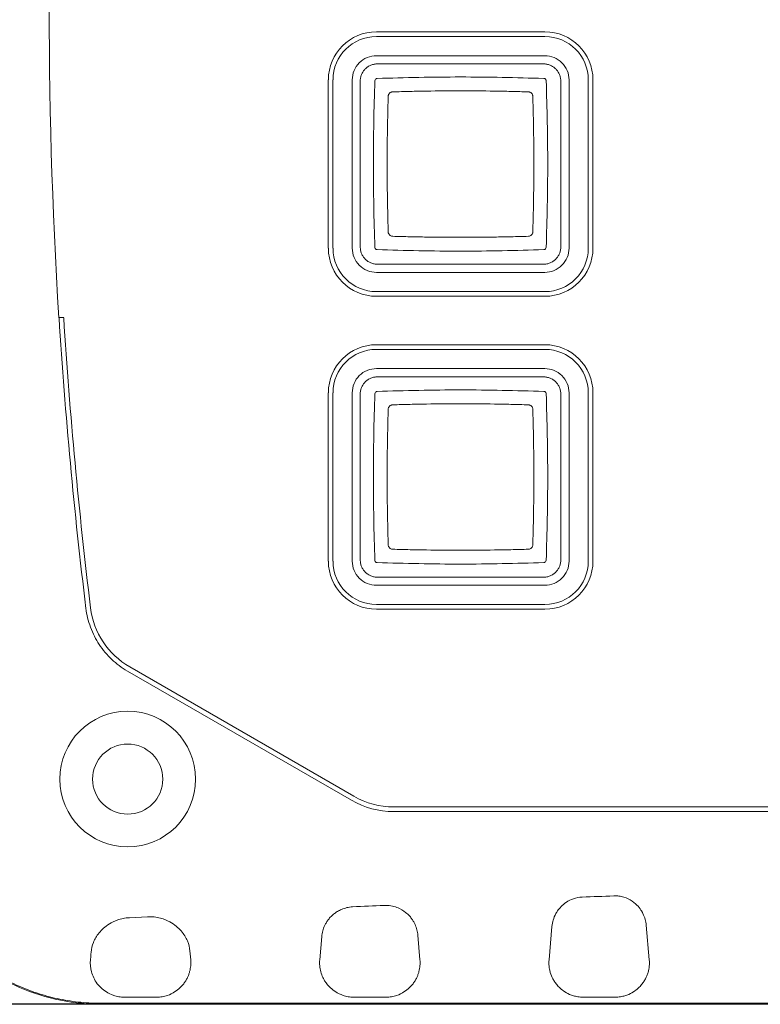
# Model space of a CAD drawing. Header units: inches. Extents: x 0.3 to 21.7, y 0.2 to 16.6.
# Tile 3 of 18: x 4.9 to 6.5, y 9.2 to 11.3. Entities that reach past the tile are written whole.
import ezdxf

# ---------------------------------------------------------------- set-up
doc = ezdxf.new("R2010")
doc.units = ezdxf.units.IN
doc.header["$MEASUREMENT"] = 0
doc.layers.add('DIM', color=176, linetype='Continuous')
doc.styles.add('SLDTEXTSTYLE0', font='TXT', dxfattribs={"width": 0.605})
doc.dimstyles.new('SLDDIMSTYLE0', dxfattribs={"dimtxt": 0.125, "dimasz": 0.118, "dimexe": 0, "dimexo": 0.0625, "dimgap": 0.03125, "dimtad": 0, "dimtih": 1, "dimtoh": 1, "dimdec": 3, "dimrnd": 1e-09, "dimzin": 12, "dimdsep": 46, "dimtxsty": 'SLDTEXTSTYLE0', "dimsah": 1, "dimcen": 0.09, "dimadec": 0, "dimazin": 0, "dimtfac": 1, "dimtdec": 3, "dimtofl": 0, "dimtmove": 0, "dimatfit": 3, "dimfxl": 0, "dimtolj": 1, "dimtzin": 12, "dimarcsym": 0})

# ---------------------------------------------------------------- blocks, each defined once
blk = doc.blocks.new('*D4')
at = {"layer": 'DIM'}
for p, q in [((8.4707, 13.5042), (3.3801, 13.5042)), ((3.4101, 13.5042), (3.4101, 11.4692)), ((3.4101, 9.2425), (3.4101, 11.2775)), ((8.5181, 9.2425), (3.3801, 9.2425))]:
    blk.add_line(p, q, dxfattribs=at)
for points in [[(3.4101, 13.5042), (3.3786, 13.3862), (3.4416, 13.3862)], [(3.4101, 9.2425), (3.4416, 9.3605), (3.3786, 9.3605)]]:
    blk.add_solid(points, dxfattribs=at)
at = {"layer": 'DIM', "insert": (3.1953, 11.4386), "char_height": 0.125, "attachment_point": 1, "style": 'SLDTEXTSTYLE0'}
blk.add_mtext('4.262', dxfattribs=at)

msp = doc.modelspace()

# ---------------------------------------------------------------- linework, layer by layer
at = {"color": 7, "linetype": 'Continuous', "lineweight": 15}
for p, q in [((5.6521, 11.3216), (6.0121, 11.3216)), ((5.6521, 11.3116), (6.0121, 11.3116)), ((6.0121, 11.2705), (5.6521, 11.2705)), ((5.6546, 11.253), (6.009, 11.253)), ((5.5493, 10.8588), (5.5493, 11.2188)), ((5.5593, 10.8588), (5.5593, 11.2188)), ((5.6004, 11.2188), (5.6004, 10.8588)), ((5.6175, 10.8617), (5.6175, 11.2159)), ((6.0461, 11.2159), (6.0461, 10.8617)), ((6.0638, 10.8588), (6.0638, 11.2188)), ((6.1048, 11.2188), (6.1048, 10.8588)), ((6.1148, 11.2188), (6.1148, 10.8588)), ((6.009, 10.8246), (5.6546, 10.8246)), ((5.6521, 10.8071), (6.0121, 10.8071)), ((6.0121, 10.7661), (5.6521, 10.7661)), ((6.0121, 10.7561), (5.6521, 10.7561)), ((4.9735, 10.7104), (4.9839, 10.7104)), ((5.6521, 10.6526), (6.0121, 10.6526)), ((5.6521, 10.6426), (6.0121, 10.6426)), ((6.0121, 10.6015), (5.6521, 10.6015)), ((5.6546, 10.5839), (6.009, 10.5839)), ((5.5493, 10.1898), (5.5493, 10.5498)), ((5.5593, 10.1898), (5.5593, 10.5498)), ((5.6004, 10.5498), (5.6004, 10.1898)), ((6.0638, 10.1898), (6.0638, 10.5498)), ((6.1048, 10.5498), (6.1048, 10.1898)), ((6.1148, 10.5498), (6.1148, 10.1898)), ((5.6175, 10.1926), (5.6175, 10.5467)), ((6.0461, 10.5467), (6.0461, 10.1926)), ((6.009, 10.1554), (5.6546, 10.1554)), ((5.6521, 10.1381), (6.0121, 10.1381)), ((6.0121, 10.0971), (5.6521, 10.0971)), ((6.0121, 10.0871), (5.6521, 10.0871)), ((5.1249, 9.9636), (5.6038, 9.6871)), ((5.1199, 9.9549), (5.5988, 9.6784)), ((5.6888, 9.6643), (11.4674, 9.6643)), ((5.6888, 9.6543), (11.4674, 9.6543)), ((5.1242, 9.4275), (5.1629, 9.4295)), ((6.2288, 9.4113), (6.2352, 9.3375)), ((5.7406, 9.3903), (5.7452, 9.3375)), ((5.2536, 9.3564), (5.2552, 9.3375)), ((5.1821, 9.2575), (5.1141, 9.2575)), ((5.6721, 9.2575), (5.6041, 9.2575)), ((6.1621, 9.2575), (6.0941, 9.2575))]:
    msp.add_line(p, q, dxfattribs=at)
at = {"color": 7, "linetype": 'Continuous', "lineweight": 15, "flags": 128}
for points in [[(6.0209, 9.3375), (6.024, 9.3731), (6.0271, 9.4086)], [(5.5309, 9.3375), (5.5331, 9.3623), (5.5352, 9.387)], [(5.0409, 9.3375), (5.0415, 9.3446), (5.0419, 9.3492), (5.0423, 9.3538)]]:
    msp.add_lwpolyline(points, dxfattribs=at)
at = {"color": 7, "linetype": 'Continuous', "lineweight": 15}
msp.add_circle((5.1206, 9.7238), 0.075, dxfattribs=at)
for centre, radius, start, end in [((15.5341, 11.3733), 10.5813, 175.94864, 183.59202), ((5.6521, 11.2188), 0.1027, 90, 180), ((5.6521, 11.2188), 0.0927, 90, 180), ((6.0121, 11.2188), 0.1027, 0, 90), ((6.0121, 11.2188), 0.0927, 0, 90), ((5.6521, 10.8588), 0.1027, 180, 270), ((5.6521, 10.8588), 0.0927, 180, 270), ((6.0121, 10.8588), 0.0927, 270, 360), ((6.0121, 10.8588), 0.1027, 270, 360), ((15.5341, 11.3733), 10.581, 183.59214, 186.97251), ((15.5341, 11.3733), 10.571, 183.59554, 186.97251), ((5.6521, 10.5498), 0.1027, 90, 180), ((6.0121, 10.5498), 0.1027, 0, 90), ((5.6521, 10.5498), 0.0927, 90, 180), ((6.0121, 10.5498), 0.0927, 0, 90), ((5.6521, 10.1898), 0.1027, 180, 270), ((5.6521, 10.1898), 0.0927, 180, 270), ((6.0121, 10.1898), 0.0927, 270, 360), ((6.0121, 10.1898), 0.1027, 270, 360), ((5.2099, 10.1107), 0.1699, 186.9703, 240.002), ((5.1206, 9.7238), 0.145, 0, 180), ((5.1206, 9.7238), 0.145, 180, 270), ((5.1206, 9.7238), 0.145, 270, 0), ((5.6888, 9.8342), 0.1699, 239.9997, 270.0003), ((5.661, 9.6311), 0.1775, 272.5239, 272.6189)]:
    msp.add_arc(centre, radius, start, end, dxfattribs=at)
msp.add_ellipse((5.6888, 9.8345), major_axis=(-0.0466, -0.174), ratio=0.999347, start_param=6.021549, end_param=6.544821, dxfattribs=at)
for points, knots in [([(8.5781, 9.2425), (7.5992, 9.2425), (6.6204, 9.2425), (5.5192, 9.2425), (5.3969, 9.2425), (5.2134, 9.2425), (5.1522, 9.2425), (5.0757, 9.2425), (5.0604, 9.2423), (5.0298, 9.2435), (5.0146, 9.2449), (4.9695, 9.2514), (4.9395, 9.2591), (4.8822, 9.2803), (4.855, 9.2938), (4.8036, 9.3263), (4.7792, 9.3456), (4.7141, 9.4095), (4.6796, 9.4618), (4.6463, 9.5467), (4.6385, 9.5767), (4.6279, 9.637), (4.6227, 9.6671), (4.6076, 9.7576), (4.598, 9.8181), (4.5531, 10.1207), (4.5259, 10.3636), (4.489, 10.851), (4.4793, 11.0958), (4.4777, 11.5844), (4.4858, 11.8284), (4.5194, 12.3159), (4.545, 12.5595), (4.588, 12.8624), (4.5972, 12.9229), (4.6117, 13.0135), (4.6167, 13.0437), (4.6243, 13.0889), (4.6269, 13.104), (4.6322, 13.1341), (4.6346, 13.1492), (4.6446, 13.1943), (4.6545, 13.2237), (4.68, 13.2792), (4.6957, 13.3056), (4.7328, 13.355), (4.7536, 13.3773), (4.7997, 13.4174), (4.8253, 13.4353), (4.9056, 13.4796), (4.9657, 13.4978), (5.0427, 13.504), (5.0581, 13.5042), (5.0889, 13.5042), (5.1042, 13.5042), (5.1503, 13.5042), (5.1811, 13.5042), (5.3347, 13.5042), (5.4576, 13.5042), (6.5639, 13.5042), (7.5473, 13.5042), (8.5307, 13.5042)], [0, 0, 0, 0, 0.125, 0.125, 0.140625, 0.140625, 0.1484375, 0.1484375, 0.1503906, 0.1503906, 0.1523438, 0.1523438, 0.15625, 0.15625, 0.1601562, 0.1601562, 0.1640625, 0.1640625, 0.171875, 0.171875, 0.1757812, 0.1757812, 0.1796875, 0.1796875, 0.1875, 0.1875, 0.21875, 0.21875, 0.25, 0.25, 0.28125, 0.28125, 0.3125, 0.3125, 0.3203125, 0.3203125, 0.3242188, 0.3242188, 0.3261719, 0.3261719, 0.328125, 0.328125, 0.3320312, 0.3320312, 0.3359375, 0.3359375, 0.3398438, 0.3398438, 0.34375, 0.34375, 0.3515625, 0.3515625, 0.3535156, 0.3535156, 0.3554688, 0.3554688, 0.359375, 0.359375, 0.375, 0.375, 0.5, 0.5, 0.5, 0.5]), ([(8.5781, 9.2446), (7.6019, 9.2446), (6.6257, 9.2446), (5.5275, 9.2446), (5.3444, 9.2446), (5.1614, 9.2446), (5.0928, 9.2446), (5.0851, 9.2446), (5.0737, 9.2446), (5.0699, 9.2446), (5.0622, 9.2446), (5.0584, 9.2446), (5.0394, 9.245), (5.0243, 9.246), (4.9942, 9.2497), (4.9793, 9.2523), (4.9496, 9.2592), (4.9347, 9.2635), (4.9058, 9.2735), (4.8918, 9.2793), (4.8644, 9.2921), (4.851, 9.2993), (4.8251, 9.3149), (4.8125, 9.3235), (4.7882, 9.342), (4.7764, 9.352), (4.7431, 9.3833), (4.7234, 9.4064), (4.6973, 9.4441), (4.6892, 9.4573), (4.6747, 9.4841), (4.6681, 9.4978), (4.6565, 9.5259), (4.6516, 9.5402), (4.6431, 9.5695), (4.6396, 9.5845), (4.6352, 9.6071), (4.6339, 9.6147), (4.6313, 9.6298), (4.6274, 9.6525), (4.6235, 9.6752), (4.6108, 9.7508), (4.6012, 9.8114), (4.574, 9.9935), (4.5581, 10.1153), (4.5306, 10.3592), (4.5192, 10.4811), (4.4913, 10.8469), (4.4816, 11.0908), (4.4797, 11.5787), (4.4876, 11.8228), (4.5127, 12.1889), (4.5232, 12.3109), (4.5488, 12.5551), (4.5639, 12.677), (4.5897, 12.8593), (4.5988, 12.92), (4.6134, 13.0109), (4.6209, 13.0564), (4.6287, 13.1017), (4.6326, 13.1244), (4.6339, 13.132), (4.6359, 13.1433), (4.6366, 13.1471), (4.638, 13.1546), (4.6388, 13.1583), (4.6428, 13.177), (4.6469, 13.1916), (4.6564, 13.2205), (4.6619, 13.2346), (4.6745, 13.2624), (4.6817, 13.2761), (4.6972, 13.3025), (4.7056, 13.3152), (4.7237, 13.3395), (4.7334, 13.3512), (4.754, 13.3736), (4.765, 13.3844), (4.7881, 13.4046), (4.8, 13.4141), (4.8249, 13.4316), (4.8377, 13.4397), (4.8775, 13.4619), (4.9061, 13.4741), (4.9643, 13.4919), (4.9941, 13.4978), (5.0323, 13.5011), (5.04, 13.5015), (5.0554, 13.502), (5.0631, 13.502), (5.0862, 13.5021), (5.1015, 13.5021), (5.1477, 13.5021), (5.1784, 13.5021), (5.3322, 13.5021), (6.4394, 13.5021), (7.5465, 13.5021), (8.5307, 13.5021)], [0, 0, 0, 0, 0.25, 0.25, 0.28125, 0.296875, 0.296875, 0.298828, 0.298828, 0.299805, 0.299805, 0.300781, 0.300781, 0.304688, 0.304688, 0.308594, 0.308594, 0.3125, 0.3125, 0.316406, 0.316406, 0.320313, 0.320313, 0.324219, 0.324219, 0.328125, 0.328125, 0.335938, 0.335938, 0.339844, 0.339844, 0.34375, 0.34375, 0.347656, 0.347656, 0.351563, 0.351563, 0.353516, 0.353516, 0.355469, 0.359375, 0.359375, 0.375, 0.375, 0.40625, 0.40625, 0.4375, 0.4375, 0.5, 0.5, 0.5625, 0.5625, 0.59375, 0.59375, 0.625, 0.625, 0.640625, 0.640625, 0.648438, 0.652344, 0.652344, 0.654297, 0.654297, 0.655273, 0.655273, 0.65625, 0.65625, 0.660156, 0.660156, 0.664063, 0.664063, 0.667969, 0.667969, 0.671875, 0.671875, 0.675781, 0.675781, 0.679688, 0.679688, 0.683594, 0.683594, 0.6875, 0.6875, 0.695313, 0.695313, 0.703125, 0.703125, 0.705078, 0.705078, 0.707031, 0.707031, 0.710938, 0.710938, 0.71875, 0.71875, 0.75, 1, 1, 1, 1]), ([(5.6521, 11.2705), (5.6453, 11.2705), (5.6385, 11.2692), (5.626, 11.264), (5.6203, 11.2602), (5.6107, 11.2506), (5.6069, 11.2449), (5.6017, 11.2324), (5.6004, 11.2256), (5.6004, 11.2188)], [0, 0, 0, 0, 0.25, 0.25, 0.5, 0.5, 0.75, 0.75, 1, 1, 1, 1]), ([(6.0638, 11.2188), (6.0638, 11.2256), (6.0624, 11.2324), (6.0572, 11.2449), (6.0534, 11.2506), (6.0438, 11.2602), (6.0381, 11.264), (6.0256, 11.2692), (6.0188, 11.2705), (6.0121, 11.2705)], [0, 0, 0, 0, 0.25, 0.25, 0.5, 0.5, 0.75, 0.75, 1, 1, 1, 1]), ([(5.6175, 11.2159), (5.6175, 11.2171), (5.6176, 11.2195), (5.6181, 11.2231), (5.619, 11.2267), (5.6207, 11.2312), (5.6235, 11.2366), (5.6282, 11.2423), (5.6338, 11.247), (5.6403, 11.2504), (5.6473, 11.2526), (5.6522, 11.2529), (5.6546, 11.253)], [0, 0, 0, 0, 0.0629278, 0.1252031, 0.1874309, 0.2502177, 0.3749935, 0.5001464, 0.6249222, 0.7500751, 0.8747544, 1, 1, 1, 1]), ([(6.009, 11.253), (6.0102, 11.253), (6.0126, 11.2529), (6.0162, 11.2524), (6.0198, 11.2515), (6.0243, 11.2498), (6.0297, 11.247), (6.0354, 11.2423), (6.04, 11.2366), (6.0435, 11.2302), (6.0457, 11.2232), (6.046, 11.2183), (6.0461, 11.2159)], [0, 0, 0, 0, 0.062928, 0.125203, 0.187431, 0.250218, 0.374994, 0.500146, 0.624922, 0.750075, 0.874754, 1, 1, 1, 1]), ([(5.6526, 11.2216), (5.6517, 11.2214), (5.6509, 11.2209), (5.6502, 11.2203), (5.6493, 11.2193), (5.6487, 11.2181), (5.6487, 11.2168)], [0, 0, 0, 0, 0.000068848, 0.000068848, 0.000068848, 0.000164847, 0.000164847, 0.000164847, 0.000164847]), ([(6.0099, 11.2218), (5.9506, 11.2236), (5.8912, 11.225), (5.7724, 11.225), (5.713, 11.2236), (5.6537, 11.2218)], [0, 0, 0, 0, 0.5, 0.5, 1, 1, 1, 1]), ([(6.0147, 11.2179), (6.0145, 11.2188), (6.014, 11.2196), (6.0134, 11.2203), (6.0124, 11.2212), (6.0112, 11.2218), (6.0099, 11.2218)], [0, 0, 0, 0, 0.0000688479, 0.0000688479, 0.0000688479, 0.000164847, 0.000164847, 0.000164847, 0.000164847]), ([(5.6487, 11.2168), (5.6469, 11.1576), (5.6455, 11.0982), (5.6455, 10.9794), (5.6469, 10.92), (5.6487, 10.8608)], [0, 0, 0, 0, 0.5, 0.5, 1, 1, 1, 1]), ([(6.0149, 10.8608), (6.0167, 10.92), (6.0181, 10.9794), (6.0181, 11.0982), (6.0167, 11.1576), (6.0149, 11.2168)], [0, 0, 0, 0, 0.5, 0.5, 1, 1, 1, 1]), ([(5.6773, 10.8939), (5.677, 10.9063), (5.6763, 10.9304), (5.6754, 10.9787), (5.6748, 11.0388), (5.6754, 11.0989), (5.6763, 11.1472), (5.677, 11.1713), (5.6773, 11.1836)], [0, 0, 0, 0, 0.127966, 0.250005, 0.5, 0.749995, 0.872055, 1, 1, 1, 1]), ([(5.6868, 11.1932), (5.6862, 11.1932), (5.685, 11.1931), (5.6826, 11.1923), (5.68, 11.1905), (5.6782, 11.1879), (5.6774, 11.1855), (5.6773, 11.1843), (5.6773, 11.1836)], [0, 0, 0, 0, 0.125558, 0.251051, 0.500205, 0.749451, 0.874693, 1, 1, 1, 1]), ([(5.6868, 11.1932), (5.6992, 11.1935), (5.7233, 11.1942), (5.7716, 11.1951), (5.8318, 11.1957), (5.8919, 11.1951), (5.9402, 11.1942), (5.9644, 11.1935), (5.9767, 11.1932)], [0, 0, 0, 0, 0.127943, 0.250005, 0.5, 0.749995, 0.872051, 1, 1, 1, 1]), ([(5.9863, 11.1836), (5.9862, 11.1843), (5.9861, 11.1855), (5.9854, 11.1879), (5.9836, 11.1905), (5.981, 11.1923), (5.9786, 11.1931), (5.9773, 11.1932), (5.9767, 11.1932)], [0, 0, 0, 0, 0.1255578, 0.2510509, 0.5002045, 0.749451, 0.8746933, 1, 1, 1, 1]), ([(5.9863, 11.1836), (5.9866, 11.1713), (5.9872, 11.1472), (5.9882, 11.0989), (5.9888, 11.0388), (5.9882, 10.9787), (5.9872, 10.9304), (5.9866, 10.9063), (5.9863, 10.8939)], [0, 0, 0, 0, 0.127941, 0.250005, 0.5, 0.749995, 0.872047, 1, 1, 1, 1]), ([(5.6773, 10.8939), (5.6773, 10.8933), (5.6774, 10.8921), (5.6782, 10.8897), (5.68, 10.8871), (5.6826, 10.8853), (5.685, 10.8845), (5.6862, 10.8844), (5.6869, 10.8844)], [0, 0, 0, 0, 0.125558, 0.251051, 0.500205, 0.749451, 0.874693, 1, 1, 1, 1]), ([(5.9767, 10.8844), (5.9644, 10.884), (5.9402, 10.8834), (5.8919, 10.8825), (5.8318, 10.8819), (5.7716, 10.8825), (5.7233, 10.8834), (5.6992, 10.884), (5.6869, 10.8844)], [0, 0, 0, 0, 0.127946, 0.250005, 0.5, 0.749995, 0.872034, 1, 1, 1, 1]), ([(5.9767, 10.8844), (5.9773, 10.8844), (5.9786, 10.8845), (5.981, 10.8853), (5.9836, 10.8871), (5.9854, 10.8897), (5.9861, 10.8921), (5.9862, 10.8933), (5.9863, 10.8939)], [0, 0, 0, 0, 0.125307, 0.250549, 0.499795, 0.748949, 0.874442, 1, 1, 1, 1]), ([(5.6004, 10.8588), (5.6004, 10.8521), (5.6017, 10.8453), (5.6069, 10.8328), (5.6107, 10.8271), (5.6203, 10.8175), (5.626, 10.8137), (5.6385, 10.8085), (5.6453, 10.8071), (5.6521, 10.8071)], [0, 0, 0, 0, 0.25, 0.25, 0.5, 0.5, 0.75, 0.75, 1, 1, 1, 1]), ([(5.6546, 10.8246), (5.6534, 10.8246), (5.651, 10.8247), (5.6474, 10.8252), (5.6438, 10.8261), (5.6393, 10.8277), (5.6338, 10.8306), (5.6282, 10.8353), (5.6235, 10.8409), (5.6201, 10.8474), (5.6179, 10.8544), (5.6176, 10.8593), (5.6175, 10.8617)], [0, 0, 0, 0, 0.062928, 0.125203, 0.187431, 0.250218, 0.374994, 0.500146, 0.624922, 0.750075, 0.874754, 1, 1, 1, 1]), ([(5.6488, 10.8597), (5.6491, 10.8588), (5.6496, 10.858), (5.6502, 10.8573), (5.6511, 10.8564), (5.6524, 10.8558), (5.6537, 10.8558)], [0, 0, 0, 0, 0.0000688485, 0.0000688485, 0.0000688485, 0.000164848, 0.000164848, 0.000164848, 0.000164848]), ([(5.6537, 10.8558), (5.713, 10.854), (5.7724, 10.8526), (5.8912, 10.8526), (5.9506, 10.854), (6.0099, 10.8558)], [0, 0, 0, 0, 0.5, 0.5, 1, 1, 1, 1]), ([(6.0461, 10.8617), (6.0461, 10.8605), (6.046, 10.858), (6.0454, 10.8544), (6.0446, 10.8509), (6.0429, 10.8463), (6.04, 10.8409), (6.0354, 10.8353), (6.0297, 10.8306), (6.0233, 10.8272), (6.0163, 10.825), (6.0114, 10.8247), (6.009, 10.8246)], [0, 0, 0, 0, 0.062928, 0.125203, 0.187431, 0.250218, 0.374994, 0.500146, 0.624922, 0.750075, 0.874754, 1, 1, 1, 1]), ([(6.011, 10.8559), (6.0119, 10.8562), (6.0127, 10.8566), (6.0134, 10.8573), (6.0143, 10.8582), (6.0148, 10.8595), (6.0149, 10.8608)], [0, 0, 0, 0, 0.0000688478, 0.0000688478, 0.0000688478, 0.000164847, 0.000164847, 0.000164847, 0.000164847]), ([(6.0121, 10.8071), (6.0188, 10.8071), (6.0256, 10.8085), (6.0381, 10.8137), (6.0438, 10.8175), (6.0534, 10.8271), (6.0572, 10.8328), (6.0624, 10.8453), (6.0638, 10.8521), (6.0638, 10.8588)], [0, 0, 0, 0, 0.25, 0.25, 0.5, 0.5, 0.75, 0.75, 1, 1, 1, 1]), ([(5.6521, 10.6015), (5.6453, 10.6015), (5.6385, 10.6002), (5.626, 10.595), (5.6203, 10.5912), (5.6107, 10.5816), (5.6069, 10.5759), (5.6017, 10.5634), (5.6004, 10.5566), (5.6004, 10.5498)], [0, 0, 0, 0, 0.25, 0.25, 0.5, 0.5, 0.75, 0.75, 1, 1, 1, 1]), ([(6.0638, 10.5498), (6.0638, 10.5566), (6.0624, 10.5634), (6.0572, 10.5759), (6.0534, 10.5816), (6.0438, 10.5912), (6.0381, 10.595), (6.0256, 10.6002), (6.0188, 10.6015), (6.0121, 10.6015)], [0, 0, 0, 0, 0.25, 0.25, 0.5, 0.5, 0.75, 0.75, 1, 1, 1, 1]), ([(5.6175, 10.5467), (5.6175, 10.548), (5.6176, 10.5504), (5.6181, 10.554), (5.619, 10.5575), (5.6207, 10.5621), (5.6235, 10.5675), (5.6282, 10.5732), (5.6338, 10.5778), (5.6403, 10.5813), (5.6473, 10.5835), (5.6522, 10.5838), (5.6546, 10.5839)], [0, 0, 0, 0, 0.062928, 0.125203, 0.187431, 0.250218, 0.374994, 0.500146, 0.624922, 0.750075, 0.874754, 1, 1, 1, 1]), ([(6.009, 10.5839), (6.0102, 10.5839), (6.0126, 10.5838), (6.0162, 10.5832), (6.0198, 10.5823), (6.0243, 10.5807), (6.0297, 10.5778), (6.0354, 10.5732), (6.04, 10.5675), (6.0435, 10.5611), (6.0457, 10.554), (6.046, 10.5492), (6.0461, 10.5467)], [0, 0, 0, 0, 0.062928, 0.125203, 0.187431, 0.250218, 0.374994, 0.500146, 0.624922, 0.750075, 0.874754, 1, 1, 1, 1]), ([(5.6487, 10.5477), (5.6469, 10.4884), (5.6455, 10.429), (5.6455, 10.3103), (5.6469, 10.2509), (5.6487, 10.1917)], [0, 0, 0, 0, 0.5, 0.5, 1, 1, 1, 1]), ([(5.6526, 10.5525), (5.6517, 10.5523), (5.6509, 10.5518), (5.6502, 10.5511), (5.6493, 10.5502), (5.6487, 10.5489), (5.6487, 10.5477)], [0, 0, 0, 0, 0.0000688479, 0.0000688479, 0.0000688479, 0.000164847, 0.000164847, 0.000164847, 0.000164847]), ([(6.0099, 10.5527), (5.9506, 10.5545), (5.8912, 10.5559), (5.7724, 10.5559), (5.713, 10.5545), (5.6537, 10.5527)], [0, 0, 0, 0, 0.5, 0.5, 1, 1, 1, 1]), ([(6.0147, 10.5488), (6.0145, 10.5496), (6.014, 10.5505), (6.0134, 10.5512), (6.0124, 10.5521), (6.0112, 10.5526), (6.0099, 10.5527)], [0, 0, 0, 0, 0.0000688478, 0.0000688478, 0.0000688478, 0.000164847, 0.000164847, 0.000164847, 0.000164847]), ([(6.0149, 10.1917), (6.0167, 10.2509), (6.0181, 10.3103), (6.0181, 10.429), (6.0167, 10.4884), (6.0149, 10.5477)], [0, 0, 0, 0, 0.5, 0.5, 1, 1, 1, 1]), ([(5.6868, 10.5241), (5.6992, 10.5244), (5.7233, 10.525), (5.7716, 10.526), (5.8318, 10.5266), (5.8919, 10.526), (5.9402, 10.525), (5.9644, 10.5244), (5.9767, 10.5241)], [0, 0, 0, 0, 0.127942, 0.250005, 0.5, 0.749995, 0.872046, 1, 1, 1, 1]), ([(5.6773, 10.2248), (5.677, 10.2372), (5.6763, 10.2613), (5.6754, 10.3096), (5.6748, 10.3697), (5.6754, 10.4298), (5.6763, 10.4781), (5.677, 10.5022), (5.6773, 10.5145)], [0, 0, 0, 0, 0.127942, 0.250005, 0.5, 0.749995, 0.872052, 1, 1, 1, 1]), ([(5.6868, 10.5241), (5.6862, 10.524), (5.685, 10.5239), (5.6826, 10.5231), (5.68, 10.5214), (5.6782, 10.5187), (5.6774, 10.5164), (5.6773, 10.5151), (5.6773, 10.5145)], [0, 0, 0, 0, 0.125558, 0.251051, 0.500205, 0.749451, 0.874693, 1, 1, 1, 1]), ([(5.9863, 10.5145), (5.9862, 10.5151), (5.9861, 10.5164), (5.9854, 10.5188), (5.9836, 10.5214), (5.981, 10.5231), (5.9786, 10.5239), (5.9773, 10.524), (5.9767, 10.5241)], [0, 0, 0, 0, 0.125558, 0.251051, 0.500205, 0.749451, 0.874693, 1, 1, 1, 1]), ([(5.9863, 10.5145), (5.9866, 10.5022), (5.9872, 10.4781), (5.9882, 10.4298), (5.9888, 10.3697), (5.9882, 10.3096), (5.9872, 10.2613), (5.9866, 10.2372), (5.9863, 10.2248)], [0, 0, 0, 0, 0.127945, 0.250005, 0.5, 0.749995, 0.872035, 1, 1, 1, 1]), ([(5.6773, 10.2248), (5.6773, 10.2242), (5.6774, 10.2229), (5.6782, 10.2206), (5.68, 10.2179), (5.6826, 10.2162), (5.685, 10.2154), (5.6862, 10.2153), (5.6868, 10.2152)], [0, 0, 0, 0, 0.125558, 0.251051, 0.500205, 0.749451, 0.874693, 1, 1, 1, 1]), ([(5.9767, 10.2152), (5.9644, 10.2149), (5.9402, 10.2143), (5.8919, 10.2134), (5.8318, 10.2128), (5.7716, 10.2134), (5.7233, 10.2143), (5.6992, 10.2149), (5.6868, 10.2152)], [0, 0, 0, 0, 0.1279667, 0.2500052, 0.5000004, 0.7499951, 0.8720536, 1, 1, 1, 1]), ([(5.9767, 10.2152), (5.9773, 10.2153), (5.9786, 10.2154), (5.981, 10.2162), (5.9836, 10.2179), (5.9854, 10.2206), (5.9861, 10.2229), (5.9862, 10.2242), (5.9863, 10.2248)], [0, 0, 0, 0, 0.125307, 0.250549, 0.499795, 0.748949, 0.874442, 1, 1, 1, 1]), ([(5.6004, 10.1898), (5.6004, 10.1831), (5.6017, 10.1763), (5.6069, 10.1638), (5.6107, 10.1581), (5.6203, 10.1485), (5.626, 10.1447), (5.6385, 10.1395), (5.6453, 10.1381), (5.6521, 10.1381)], [0, 0, 0, 0, 0.25, 0.25, 0.5, 0.5, 0.75, 0.75, 1, 1, 1, 1]), ([(5.6546, 10.1554), (5.6534, 10.1555), (5.651, 10.1555), (5.6474, 10.1561), (5.6438, 10.157), (5.6393, 10.1586), (5.6338, 10.1615), (5.6282, 10.1661), (5.6235, 10.1718), (5.6201, 10.1783), (5.6179, 10.1853), (5.6176, 10.1901), (5.6175, 10.1926)], [0, 0, 0, 0, 0.062928, 0.125203, 0.187431, 0.250218, 0.374994, 0.500146, 0.624922, 0.750075, 0.874754, 1, 1, 1, 1]), ([(5.6488, 10.1906), (5.6491, 10.1897), (5.6496, 10.1888), (5.6502, 10.1882), (5.6511, 10.1873), (5.6524, 10.1867), (5.6537, 10.1867)], [0, 0, 0, 0, 0.000068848, 0.000068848, 0.000068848, 0.000164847, 0.000164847, 0.000164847, 0.000164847]), ([(6.0461, 10.1926), (6.0461, 10.1914), (6.046, 10.1889), (6.0454, 10.1853), (6.0446, 10.1818), (6.0429, 10.1772), (6.04, 10.1718), (6.0354, 10.1662), (6.0297, 10.1615), (6.0233, 10.1581), (6.0163, 10.1558), (6.0114, 10.1556), (6.009, 10.1554)], [0, 0, 0, 0, 0.062928, 0.125203, 0.187431, 0.250218, 0.374994, 0.500146, 0.624922, 0.750075, 0.874754, 1, 1, 1, 1]), ([(6.011, 10.1868), (6.0119, 10.187), (6.0127, 10.1875), (6.0134, 10.1882), (6.0143, 10.1891), (6.0148, 10.1904), (6.0149, 10.1917)], [0, 0, 0, 0, 0.0000688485, 0.0000688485, 0.0000688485, 0.000164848, 0.000164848, 0.000164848, 0.000164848]), ([(6.0121, 10.1381), (6.0188, 10.1381), (6.0256, 10.1395), (6.0381, 10.1447), (6.0438, 10.1485), (6.0534, 10.1581), (6.0572, 10.1638), (6.0624, 10.1763), (6.0638, 10.1831), (6.0638, 10.1898)], [0, 0, 0, 0, 0.25, 0.25, 0.5, 0.5, 0.75, 0.75, 1, 1, 1, 1]), ([(5.6537, 10.1867), (5.713, 10.1849), (5.7724, 10.1835), (5.8912, 10.1835), (5.9506, 10.1849), (6.0099, 10.1867)], [0, 0, 0, 0, 0.5, 0.5, 1, 1, 1, 1]), ([(5.0313, 10.0889), (5.033, 10.075), (5.0363, 10.0615), (5.046, 10.0353), (5.0523, 10.0229), (5.0675, 9.9999), (5.0766, 9.9891), (5.0967, 9.9702), (5.1078, 9.9619), (5.1199, 9.9549)], [0, 0, 0, 0, 0.25, 0.25, 0.5, 0.5, 0.75, 0.75, 1, 1, 1, 1]), ([(6.1596, 9.4741), (6.1632, 9.4742), (6.1668, 9.4741), (6.1738, 9.4732), (6.1773, 9.4724), (6.1873, 9.4694), (6.1934, 9.4664), (6.2037, 9.4594), (6.2079, 9.4555), (6.2145, 9.448), (6.217, 9.4443), (6.2189, 9.4412)], [0, 0, 0, 0, 0.125, 0.125, 0.25, 0.25, 0.5, 0.5, 0.75, 0.75, 1, 1, 1, 1]), ([(5.6691, 9.4537), (5.6696, 9.4538), (5.6702, 9.4538), (5.6708, 9.4538), (5.6714, 9.4538), (5.6719, 9.4538), (5.6725, 9.4538), (5.6736, 9.4538), (5.6747, 9.4538), (5.6758, 9.4537)], [0, 0, 0, 0, 0.0000433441, 0.0000433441, 0.0000433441, 0.0000866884, 0.0000866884, 0.0000866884, 0.0001717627, 0.0001717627, 0.0001717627, 0.0001717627]), ([(5.6758, 9.4537), (5.6854, 9.4532), (5.6942, 9.4505), (5.7085, 9.4436), (5.7136, 9.4396), (5.7174, 9.4363)], [0, 0, 0, 0, 0.5, 0.5, 1, 1, 1, 1]), ([(6.0392, 9.442), (6.0412, 9.4448), (6.0436, 9.4479), (6.0497, 9.4543), (6.0535, 9.4576), (6.0624, 9.4636), (6.0676, 9.4662), (6.079, 9.47), (6.0852, 9.4712), (6.0915, 9.4715)], [0, 0, 0, 0, 0.25, 0.25, 0.5, 0.5, 0.75, 0.75, 1, 1, 1, 1]), ([(5.5352, 9.387), (5.5356, 9.3911), (5.5363, 9.3952), (5.5385, 9.4033), (5.54, 9.4074), (5.5429, 9.4135), (5.544, 9.4155), (5.5466, 9.4196), (5.548, 9.4217), (5.5512, 9.4258), (5.553, 9.4279), (5.5571, 9.432), (5.5595, 9.4342), (5.5623, 9.4363)], [0.001815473, 0.001815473, 0.001815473, 0.001815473, 0.002587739, 0.002587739, 0.003360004, 0.003360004, 0.003746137, 0.003746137, 0.00413227, 0.00413227, 0.004518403, 0.004518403, 0.004904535, 0.004904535, 0.004904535, 0.004904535]), ([(5.5623, 9.4363), (5.5642, 9.4378), (5.5664, 9.4393), (5.5715, 9.4424), (5.5744, 9.4439), (5.581, 9.4467), (5.5847, 9.448), (5.5926, 9.4499), (5.5967, 9.4505), (5.601, 9.4507)], [0, 0, 0, 0, 0.25, 0.25, 0.5, 0.5, 0.75, 0.75, 1, 1, 1, 1]), ([(5.7406, 9.3903), (5.7403, 9.3941), (5.7397, 9.3979), (5.7377, 9.4055), (5.7364, 9.4093), (5.7338, 9.415), (5.7328, 9.4169), (5.7306, 9.4208), (5.7293, 9.4227), (5.7266, 9.4265), (5.7251, 9.4285), (5.7216, 9.4324), (5.7196, 9.4343), (5.7174, 9.4363)], [0.001890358, 0.001890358, 0.001890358, 0.001890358, 0.00261343, 0.00261343, 0.003336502, 0.003336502, 0.003698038, 0.003698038, 0.004059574, 0.004059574, 0.00442111, 0.00442111, 0.004782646, 0.004782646, 0.004782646, 0.004782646]), ([(6.0271, 9.4086), (6.0275, 9.4133), (6.0283, 9.4179), (6.0311, 9.4271), (6.033, 9.4317), (6.0357, 9.4363)], [0.003048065, 0.003048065, 0.003048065, 0.003048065, 0.003917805, 0.003917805, 0.004787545, 0.004787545, 0.004787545, 0.004787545]), ([(6.0357, 9.4363), (6.036, 9.4368), (6.0362, 9.4372), (6.0365, 9.4377), (6.0368, 9.4382), (6.0371, 9.4387), (6.0374, 9.4392), (6.038, 9.4401), (6.0386, 9.441), (6.0392, 9.442)], [0, 0, 0, 0, 0.0000949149, 0.0000949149, 0.0000949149, 0.0001898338, 0.0001898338, 0.0001898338, 0.0003517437, 0.0003517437, 0.0003517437, 0.0003517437]), ([(6.2189, 9.4412), (6.2192, 9.4407), (6.2195, 9.4402), (6.2197, 9.4398), (6.22, 9.4393), (6.2202, 9.4389), (6.2205, 9.4385), (6.2209, 9.4377), (6.2213, 9.437), (6.2216, 9.4363)], [0, 0, 0, 0, 0.0000798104, 0.0000798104, 0.0000798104, 0.0001596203, 0.0001596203, 0.0001596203, 0.0003030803, 0.0003030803, 0.0003030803, 0.0003030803]), ([(6.2288, 9.4113), (6.2285, 9.4155), (6.2277, 9.4196), (6.2254, 9.4279), (6.2238, 9.4321), (6.2216, 9.4363)], [0.003006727, 0.003006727, 0.003006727, 0.003006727, 0.003790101, 0.003790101, 0.004573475, 0.004573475, 0.004573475, 0.004573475]), ([(5.0423, 9.3538), (5.0429, 9.3608), (5.0446, 9.3678), (5.0501, 9.3815), (5.054, 9.3883), (5.0622, 9.3983), (5.0653, 9.4016), (5.0726, 9.4081), (5.0768, 9.4113), (5.0867, 9.4174), (5.0925, 9.4203), (5.1028, 9.4239), (5.1066, 9.4249), (5.115, 9.4267), (5.1195, 9.4273), (5.1242, 9.4275)], [0, 0, 0, 0, 0.25, 0.25, 0.5, 0.5, 0.625, 0.625, 0.75, 0.75, 0.875, 0.875, 0.9375, 0.9375, 1, 1, 1, 1]), ([(5.1629, 9.4295), (5.1678, 9.4297), (5.1727, 9.4296), (5.182, 9.4285), (5.1864, 9.4276), (5.1983, 9.4245), (5.2048, 9.4216), (5.2158, 9.4157), (5.2204, 9.4125), (5.2285, 9.4059), (5.2319, 9.4025), (5.2408, 9.3922), (5.2451, 9.3851), (5.2512, 9.3708), (5.2529, 9.3636), (5.2536, 9.3564)], [0, 0, 0, 0, 0.0625, 0.0625, 0.125, 0.125, 0.25, 0.25, 0.375, 0.375, 0.5, 0.5, 0.75, 0.75, 1, 1, 1, 1]), ([(5.0557, 9.2864), (5.0494, 9.2947), (5.0455, 9.3033), (5.0408, 9.3205), (5.0401, 9.329), (5.0409, 9.3375)], [0, 0, 0, 0, 0.5, 0.5, 1, 1, 1, 1]), ([(5.2552, 9.3375), (5.2556, 9.3333), (5.2556, 9.3291), (5.2548, 9.3206), (5.2541, 9.3164), (5.2524, 9.31), (5.2517, 9.3078), (5.2501, 9.3035), (5.2492, 9.3014), (5.2472, 9.2971), (5.246, 9.2949), (5.2434, 9.2906), (5.242, 9.2885), (5.2403, 9.2863)], [0.003421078, 0.003421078, 0.003421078, 0.003421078, 0.004236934, 0.004236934, 0.005052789, 0.005052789, 0.005460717, 0.005460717, 0.005868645, 0.005868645, 0.006276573, 0.006276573, 0.006684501, 0.006684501, 0.006684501, 0.006684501]), ([(5.5309, 9.3375), (5.5306, 9.3333), (5.5306, 9.3291), (5.5313, 9.3205), (5.532, 9.3163), (5.5343, 9.3077), (5.5359, 9.3035), (5.5389, 9.2971), (5.5401, 9.2949), (5.5427, 9.2906), (5.5442, 9.2885), (5.5458, 9.2863)], [0.003496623, 0.003496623, 0.003496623, 0.003496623, 0.004311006, 0.004311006, 0.005125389, 0.005125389, 0.005939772, 0.005939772, 0.006346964, 0.006346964, 0.006754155, 0.006754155, 0.006754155, 0.006754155]), ([(5.7452, 9.3375), (5.7456, 9.3333), (5.7456, 9.3291), (5.7448, 9.3206), (5.7441, 9.3164), (5.7424, 9.31), (5.7417, 9.3078), (5.7401, 9.3035), (5.7392, 9.3014), (5.7372, 9.2971), (5.736, 9.2949), (5.7334, 9.2906), (5.732, 9.2885), (5.7303, 9.2863)], [0.003421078, 0.003421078, 0.003421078, 0.003421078, 0.004236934, 0.004236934, 0.005052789, 0.005052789, 0.005460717, 0.005460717, 0.005868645, 0.005868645, 0.006276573, 0.006276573, 0.006684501, 0.006684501, 0.006684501, 0.006684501]), ([(6.0389, 9.2826), (6.0368, 9.2849), (6.035, 9.2873), (6.0319, 9.2919), (6.0305, 9.2942), (6.0269, 9.3011), (6.025, 9.3056), (6.023, 9.3125), (6.0224, 9.3148), (6.0216, 9.3194), (6.0212, 9.3217), (6.0206, 9.3285), (6.0205, 9.333), (6.0209, 9.3375)], [0.001273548, 0.001273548, 0.001273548, 0.001273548, 0.001711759, 0.001711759, 0.002149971, 0.002149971, 0.003026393, 0.003026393, 0.003464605, 0.003464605, 0.003902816, 0.003902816, 0.004779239, 0.004779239, 0.004779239, 0.004779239]), ([(6.2352, 9.3375), (6.2356, 9.333), (6.2356, 9.3285), (6.2347, 9.3194), (6.2338, 9.3148), (6.2318, 9.308), (6.231, 9.3057), (6.2291, 9.3011), (6.228, 9.2988), (6.2256, 9.2942), (6.2242, 9.2919), (6.2211, 9.2873), (6.2193, 9.2849), (6.2173, 9.2826)], [0.003390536, 0.003390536, 0.003390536, 0.003390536, 0.004258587, 0.004258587, 0.005126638, 0.005126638, 0.005560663, 0.005560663, 0.005994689, 0.005994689, 0.006428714, 0.006428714, 0.00686274, 0.00686274, 0.00686274, 0.00686274]), ([(5.1141, 9.2575), (5.1097, 9.2575), (5.1055, 9.2579), (5.0977, 9.2592), (5.0941, 9.2602), (5.0845, 9.2634), (5.0794, 9.266), (5.0707, 9.2715), (5.0671, 9.2744), (5.0608, 9.2803), (5.0581, 9.2833), (5.0557, 9.2864)], [0, 0, 0, 0, 0.125, 0.125, 0.25, 0.25, 0.5, 0.5, 0.75, 0.75, 1, 1, 1, 1]), ([(5.2403, 9.2863), (5.238, 9.2832), (5.2353, 9.2802), (5.229, 9.2743), (5.2253, 9.2714), (5.2166, 9.2659), (5.2115, 9.2633), (5.2019, 9.2602), (5.1984, 9.2592), (5.1906, 9.2579), (5.1864, 9.2575), (5.1821, 9.2575)], [0, 0, 0, 0, 0.25, 0.25, 0.5, 0.5, 0.75, 0.75, 0.875, 0.875, 1, 1, 1, 1]), ([(5.6041, 9.2575), (5.5997, 9.2575), (5.5955, 9.2579), (5.5877, 9.2592), (5.5842, 9.2602), (5.5746, 9.2633), (5.5695, 9.266), (5.5608, 9.2714), (5.5572, 9.2743), (5.5509, 9.2802), (5.5482, 9.2832), (5.5458, 9.2863)], [0, 0, 0, 0, 0.125, 0.125, 0.25, 0.25, 0.5, 0.5, 0.75, 0.75, 1, 1, 1, 1]), ([(5.7303, 9.2863), (5.728, 9.2832), (5.7253, 9.2802), (5.719, 9.2743), (5.7153, 9.2714), (5.7066, 9.2659), (5.7015, 9.2633), (5.6919, 9.2602), (5.6884, 9.2592), (5.6806, 9.2579), (5.6764, 9.2575), (5.6721, 9.2575)], [0, 0, 0, 0, 0.25, 0.25, 0.5, 0.5, 0.75, 0.75, 0.875, 0.875, 1, 1, 1, 1]), ([(6.0941, 9.2575), (6.0902, 9.2575), (6.0864, 9.2578), (6.0792, 9.2589), (6.076, 9.2597), (6.0669, 9.2624), (6.0621, 9.2646), (6.0537, 9.2695), (6.0501, 9.272), (6.0439, 9.2772), (6.0412, 9.2799), (6.0389, 9.2826)], [0, 0, 0, 0, 0.125, 0.125, 0.25, 0.25, 0.5, 0.5, 0.75, 0.75, 1, 1, 1, 1]), ([(6.2173, 9.2826), (6.2149, 9.2799), (6.2122, 9.2772), (6.206, 9.272), (6.2024, 9.2694), (6.194, 9.2646), (6.1891, 9.2624), (6.1802, 9.2597), (6.1769, 9.2589), (6.1698, 9.2578), (6.1659, 9.2575), (6.1621, 9.2575)], [0, 0, 0, 0, 0.25, 0.25, 0.5, 0.5, 0.75, 0.75, 0.875, 0.875, 1, 1, 1, 1])]:
    msp.add_open_spline(points, degree=3, knots=knots, dxfattribs=at)
for points in [[(5.6537, 11.2218), (5.6533, 11.2218), (5.653, 11.2217), (5.6526, 11.2216)], [(6.0149, 11.2168), (6.0149, 11.2172), (6.0148, 11.2175), (6.0147, 11.2179)], [(5.6487, 10.8608), (5.6487, 10.8604), (5.6488, 10.8601), (5.6488, 10.8597)], [(6.0099, 10.8558), (6.0102, 10.8558), (6.0106, 10.8558), (6.011, 10.8559)], [(5.6537, 10.5527), (5.6533, 10.5527), (5.653, 10.5526), (5.6526, 10.5525)], [(6.0149, 10.5477), (6.0149, 10.548), (6.0148, 10.5484), (6.0147, 10.5488)], [(5.6487, 10.1917), (5.6487, 10.1913), (5.6488, 10.1909), (5.6488, 10.1906)], [(6.0099, 10.1867), (6.0102, 10.1867), (6.0106, 10.1867), (6.011, 10.1868)], [(6.0915, 9.4715), (6.1142, 9.4724), (6.1369, 9.4732), (6.1596, 9.4741)], [(5.6688, 9.4537), (5.6462, 9.4527), (5.6236, 9.4517), (5.601, 9.4507)]]:
    msp.add_open_spline(points, degree=3, dxfattribs=at)

# ---------------------------------------------------------------- dimensions: what is measured, and where the dimension line sits
at = {"layer": 'DIM'}
dim = msp.add_linear_dim(base=(3.4101, 13.5042), p1=(8.5781, 9.2425), p2=(8.5307, 13.5042), angle=90, dimstyle='SLDDIMSTYLE0', dxfattribs=at)
dim.commit()
dim.dimension.update_dxf_attribs({"geometry": '*D4', "text_midpoint": (3.4101, 11.3733), "dimtype": 160})

doc.saveas('drawing.dxf')
